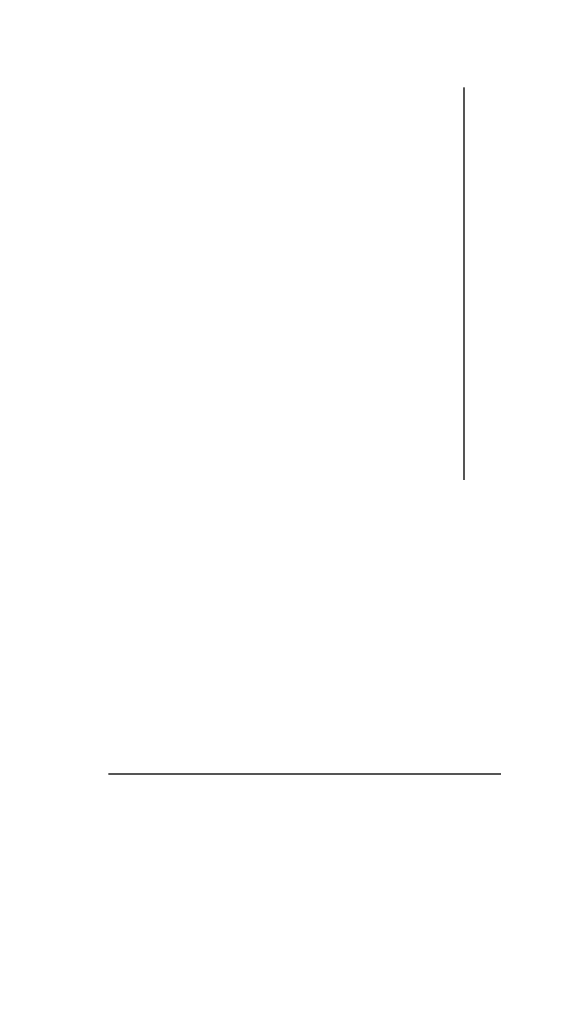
# Model space of a CAD drawing. Header units: inches. Extents: x 0 to 200, y 0 to 130.
# Tile 12 of 91: x 59.42 to 60.93, y 34.37 to 37.13. Entities that reach past the tile are written whole.
import ezdxf

# ---------------------------------------------------------------- set-up
doc = ezdxf.new("R2010")
doc.units = ezdxf.units.IN
doc.header["$LTSCALE"] = 11.011777
doc.header["$MEASUREMENT"] = 0
doc.linetypes.add('HIDDEN', pattern=[0.2, 0.1, -0.1])
doc.layers.get('0').update_dxf_attribs({"linetype": 'CONTINUOUS'})
doc.layers.add('DEFAULT_2', color=8, linetype='HIDDEN')
doc.layers.add('DIMENSIONS', color=7, linetype='CONTINUOUS')
doc.styles.get("Standard").update_dxf_attribs({"font": 'arial.ttf'})
doc.dimstyles.new('DIMSTYLE_1', dxfattribs={"dimtxt": 0.883298, "dimasz": 1.17773, "dimexe": 0.09, "dimexo": 0.07, "dimgap": 0.0375, "dimtad": 0, "dimtih": 1, "dimtoh": 1, "dimzin": 4, "dimdsep": 46, "dimtxsty": 'Standard', "dimblk": '_FILLED', "dimblk1": '_FILLED', "dimblk2": '_FILLED', "dimcen": 0.09, "dimazin": 1, "dimtfac": 1, "dimtofl": 0, "dimtmove": 0, "dimatfit": 3, "dimldrblk": '_FILLED', "dimfxl": 0, "dimtolj": 1, "dimtzin": 4, "dimarcsym": 0})

# ---------------------------------------------------------------- blocks, each defined once
blk = doc.blocks.new('_FILLED')
at = {"color": 0, "linetype": 'ByBlock'}
blk.add_solid([(0, 0), (-1, 0.2), (-1, -0.2)], dxfattribs=at)
blk = doc.blocks.new('*D13')
at = {"layer": 'DIMENSIONS', "color": 2, "linetype": 'Continuous'}
for p, q in [((57.8507, 72.5863), (55.5903, 72.5863)), ((61.4757, 72.5863), (63.8312, 72.5863))]:
    blk.add_line(p, q, dxfattribs=at)
at = {"layer": 'DIMENSIONS', "color": 2, "linetype": 'Continuous', "xscale": 1.1777301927, "yscale": 1.1777301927, "zscale": 1.1777301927}
blk.add_blockref('_FILLED', (57.8507, 72.5863), dxfattribs=at)
at = {"layer": 'DIMENSIONS', "color": 2, "linetype": 'Continuous', "xscale": 1.1777301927, "yscale": 1.1777301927, "zscale": 1.1777301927, "rotation": 180}
blk.add_blockref('_FILLED', (61.4757, 72.5863), dxfattribs=at)
at = {"layer": 'DIMENSIONS', "color": 2, "linetype": 'Continuous', "insert": (55.1486, 73.0279), "char_height": 0.8833, "width": 2.400337, "attachment_point": 3, "line_spacing_factor": 0.9}
blk.add_mtext('3.63', dxfattribs=at)

msp = doc.modelspace()

# ---------------------------------------------------------------- linework, layer by layer
at = {"layer": 'DEFAULT_2', "color": 8, "linetype": 'HIDDEN'}
for p, q in [((60.6632, 91.998), (60.6632, 35.028)), ((60.7672, 35.013), (34.1632, 35.013))]:
    msp.add_line(p, q, dxfattribs=at)

# ---------------------------------------------------------------- dimensions: what is measured, and where the dimension line sits
at = {"layer": 'DIMENSIONS', "color": 2, "linetype": 'Continuous'}
dim = msp.add_linear_dim(base=(61.4757176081, 72.5862751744), p1=(57.8507176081, 91.6379779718), p2=(61.4757176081, 34.3669779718), dimstyle='DIMSTYLE_1', dxfattribs=at)
dim.commit()
dim.dimension.update_dxf_attribs({"geometry": '*D13', "text_midpoint": (53.9472941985, 72.5813488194), "dimtype": 160})

doc.saveas('drawing.dxf')
